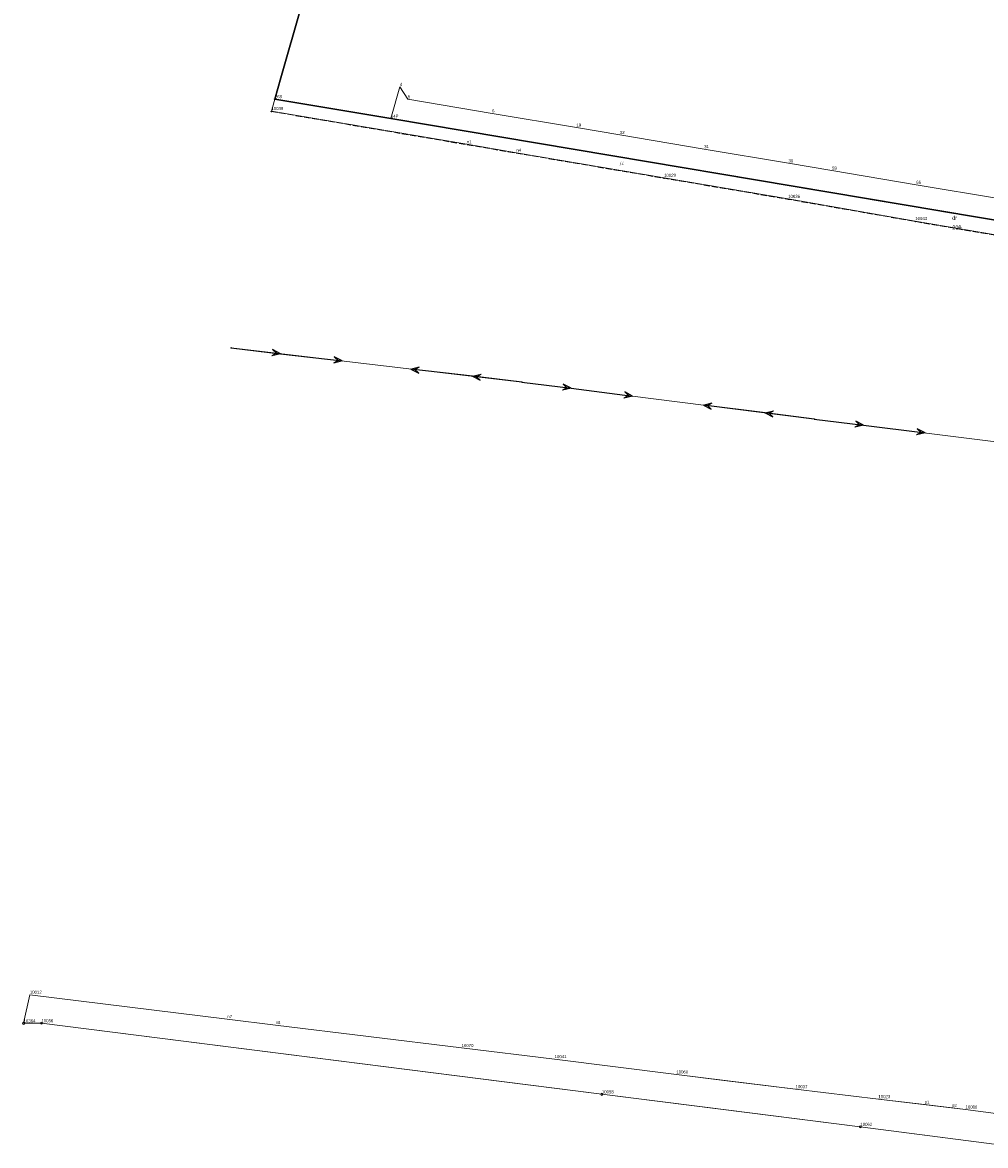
# Model space of a CAD drawing. Header units: metres. Extents: x 5548743 to 5556416, y 5707500 to 5714000.
# Tile 61 of 244: x 5554039 to 5554388, y 5709251 to 5709659. Entities that reach past the tile are written whole.
import ezdxf
from ezdxf.enums import TextEntityAlignment as Align

# ---------------------------------------------------------------- set-up
doc = ezdxf.new("R2010")
doc.units = ezdxf.units.M
for name, pattern in [('2.25_0.75', [3, 2.25, -0.75]), ('219-1000', [0]), ('suep_wn_1000', [0])]:
    doc.linetypes.add(name, pattern=pattern)
doc.layers.get('0').update_dxf_attribs({"color": 2, "lineweight": 5})
doc.styles.get("Standard").update_dxf_attribs({"font": 'Working1250', "width": 0.75})

# ---------------------------------------------------------------- blocks, each defined once
blk = doc.blocks.new('202')
at = {"color": 0, "linetype": 'Continuous', "lineweight": 0}
blk.add_circle((0, 0), 0.4, dxfattribs=at)
blk = doc.blocks.new('203')
at = {"linetype": 'Continuous', "lineweight": 0}
h = blk.add_hatch(color=0, dxfattribs=at)
edge = h.paths.add_edge_path()
edge.add_arc((0, 0), 0.09, 0, 360)
blk = doc.blocks.new('SUEP3')
at = {"color": 0, "linetype": 'Continuous'}
for p, q in [((0, 0), (18.004, 0)), ((18.004, 0), (15.004, 1.125)), ((15.004, 1.125), (16.504, 0)), ((18.004, 0), (15.004, -1.125)), ((16.504, 0), (15.004, -1.125)), ((18.004, 0), (40.504, 0)), ((40.504, 0), (37.504, 1.125)), ((37.504, 1.125), (39.004, 0)), ((40.504, 0), (37.504, -1.125)), ((39.004, 0), (37.504, -1.125))]:
    blk.add_line(p, q, dxfattribs=at)
blk = doc.blocks.new('PIKIETAW1891')
at = {"color": 0}
blk.add_circle((0, 0), 0.09, dxfattribs=at)

msp = doc.modelspace()

# ---------------------------------------------------------------- linework, layer by layer
at = {"layer": '216-obręb ewidencyjny', "color": 7, "linetype": 'CONTINUOUS', "lineweight": 25, "flags": 128}
for points in [[(5555256.15, 5709556.47), (5555010.66, 5709588.18), (5555014.08, 5709614.94), (5555004.95, 5709615.36), (5555002.58, 5709615.56), (5554879.17, 5709626.54), (5554702.25, 5709646.33), (5554701.94, 5709646.42), (5554667.79, 5709656.98), (5554640.74, 5709652.53), (5554641.5, 5709658.27), (5554621.17, 5709654.39), (5554605.07, 5709652.74), (5554608.31, 5709640.8), (5554611.39, 5709625), (5554614.84, 5709593.51), (5554621.43, 5709559.47), (5554623.68, 5709547.83), (5554172.37, 5709623.65), (5554130.29, 5709630.74), (5554132.49, 5709638.43), (5554139.83, 5709664.15)], [(5554139.83, 5709664.15), (5554132.49, 5709638.43), (5554130.29, 5709630.74), (5554172.37, 5709623.65), (5554623.68, 5709547.83), (5554621.43, 5709559.47), (5554614.84, 5709593.51), (5554611.39, 5709625), (5554608.31, 5709640.8), (5554605.07, 5709652.74), (5554621.17, 5709654.39), (5554641.5, 5709658.27), (5554640.74, 5709652.53), (5554667.79, 5709656.98), (5554701.94, 5709646.42), (5554702.25, 5709646.33), (5554879.17, 5709626.54), (5555002.58, 5709615.56), (5555004.95, 5709615.36), (5555014.08, 5709614.94), (5555010.66, 5709588.18), (5555256.15, 5709556.47)]]:
    msp.add_lwpolyline(points, dxfattribs=at)
at = {"layer": '217-kontur klasyfikacyjny', "color": 3, "linetype": 'CONTINUOUS', "lineweight": 18, "flags": 128}
for points in [[(5554139.83, 5709664.15), (5554132.49, 5709638.43)], [(5554132.49, 5709638.43), (5554130.29, 5709630.74)], [(5554130.29, 5709630.74), (5554172.37, 5709623.65)], [(5554172.37, 5709623.65), (5554497.19, 5709569.08)]]:
    msp.add_lwpolyline(points, dxfattribs=at)
at = {"layer": '218-kontur użytku gruntowego', "color": 3, "linetype": 'CONTINUOUS', "lineweight": 18, "flags": 128}
for points in [[(5554139.83, 5709664.15), (5554132.49, 5709638.43)], [(5554132.49, 5709638.43), (5554130.29, 5709630.74)], [(5554130.29, 5709630.74), (5554129.06, 5709626.4)], [(5554172.37, 5709623.65), (5554130.29, 5709630.74)], [(5554130.29, 5709630.74), (5554172.37, 5709623.65)], [(5554129.06, 5709626.4), (5554199.91, 5709614.35)], [(5554497.19, 5709569.08), (5554172.37, 5709623.65)], [(5554172.37, 5709623.65), (5554497.19, 5709569.08)], [(5554199.91, 5709614.35), (5554217.91, 5709611.29)], [(5554217.91, 5709611.29), (5554271.46, 5709602.19)], [(5554271.46, 5709602.19), (5554307.83, 5709596.02)], [(5554307.83, 5709596.02), (5554316.46, 5709594.56)], [(5554316.46, 5709594.56), (5554362.53, 5709586.51)], [(5554362.53, 5709586.51), (5554391.59, 5709581.51)], [(5554041.47, 5709305.9), (5554039.19, 5709295.51)], [(5554113.07, 5709297.05), (5554041.47, 5709305.9)], [(5554039.19, 5709295.51), (5554045.68, 5709295.56)], [(5554045.68, 5709295.56), (5554221.1, 5709273.28)], [(5554130.6, 5709294.89), (5554113.07, 5709297.05)], [(5554198.02, 5709286.56), (5554130.6, 5709294.89)], [(5554231.76, 5709282.54), (5554198.02, 5709286.56)], [(5554275.9, 5709276.96), (5554231.76, 5709282.54)], [(5554294.15, 5709274.71), (5554275.9, 5709276.96)], [(5554319.12, 5709271.64), (5554294.15, 5709274.71)], [(5554221.1, 5709273.28), (5554248.89, 5709269.76)], [(5554349.16, 5709268.02), (5554319.12, 5709271.64)], [(5554248.89, 5709269.76), (5554286.34, 5709265.04)], [(5554380.75, 5709264.25), (5554349.16, 5709268.02)], [(5554286.34, 5709265.04), (5554342.61, 5709257.96)], [(5554433.02, 5709257.41), (5554380.75, 5709264.25)], [(5554342.61, 5709257.96), (5554350.02, 5709256.99)], [(5554350.02, 5709256.99), (5554357.6, 5709256.01)], [(5554357.6, 5709256.01), (5554394.85, 5709251.18)]]:
    msp.add_lwpolyline(points, dxfattribs=at)
at = {"layer": '219-działka ewidencyjna', "color": 7, "linetype": '219-1000', "lineweight": 18, "flags": 128}
for points in [[(5554172.37, 5709623.65), (5554175.66, 5709635.19)], [(5554175.66, 5709635.19), (5554178.51, 5709630.7)], [(5554130.29, 5709630.74), (5554129.06, 5709626.4)], [(5554130.29, 5709630.74), (5554172.37, 5709623.65)], [(5554178.51, 5709630.7), (5554209.07, 5709625.55)], [(5554129.06, 5709626.4), (5554199.91, 5709614.35)], [(5554209.07, 5709625.55), (5554239.64, 5709620.41)], [(5554172.37, 5709623.65), (5554623.68, 5709547.83)], [(5554239.64, 5709620.41), (5554255.42, 5709617.75)], [(5554255.42, 5709617.75), (5554285.99, 5709612.61)], [(5554199.91, 5709614.35), (5554217.91, 5709611.29)], [(5554285.99, 5709612.61), (5554316.56, 5709607.46)], [(5554271.46, 5709602.19), (5554217.91, 5709611.29)], [(5554316.56, 5709607.46), (5554332.33, 5709604.8)], [(5554332.33, 5709604.8), (5554362.9, 5709599.66)], [(5554271.46, 5709602.19), (5554316.46, 5709594.56)], [(5554362.9, 5709599.66), (5554393.47, 5709594.51)], [(5554316.46, 5709594.56), (5554362.53, 5709586.51)], [(5554362.53, 5709586.51), (5554391.59, 5709581.51)], [(5554039.19, 5709295.51), (5554041.47, 5709305.9)], [(5554041.47, 5709305.9), (5554113.07, 5709297.05)], [(5554039.19, 5709295.51), (5554045.68, 5709295.56)], [(5554045.68, 5709295.56), (5554248.89, 5709269.76)], [(5554113.07, 5709297.05), (5554130.6, 5709294.89)], [(5554198.02, 5709286.56), (5554130.6, 5709294.89)], [(5554198.02, 5709286.56), (5554231.76, 5709282.54)], [(5554231.76, 5709282.54), (5554275.9, 5709276.96)], [(5554275.9, 5709276.96), (5554319.12, 5709271.64)], [(5554319.12, 5709271.64), (5554349.16, 5709268.02)], [(5554248.89, 5709269.76), (5554342.61, 5709257.96)], [(5554349.16, 5709268.02), (5554365.93, 5709266.02)], [(5554365.93, 5709266.02), (5554375.86, 5709264.83)], [(5554380.75, 5709264.25), (5554375.86, 5709264.83)], [(5554380.75, 5709264.25), (5554433.02, 5709257.41)], [(5554342.61, 5709257.96), (5554394.85, 5709251.18)]]:
    msp.add_lwpolyline(points, dxfattribs=at)
at = {"layer": 'jezdnia', "color": 7, "linetype": '2.25_0.75', "lineweight": 18, "flags": 128}
msp.add_lwpolyline([(5554129.07, 5709626.24), (5554271.48, 5709602.01), (5554316.49, 5709594.38), (5554362.56, 5709586.32), (5554391.63, 5709581.32), (5554443.2, 5709572.43), (5554471.95, 5709567.31), (5554624.93, 5709541.12), (5554623.75, 5709547.62), (5554584.25, 5709554.27), (5554497.11, 5709568.95), (5554130.29, 5709630.74)], close=True, dxfattribs=at)
at = {"layer": 'przewód elektroenergetyczny wysokiego napięcia', "color": 1, "linetype": 'suep_wn_1000', "lineweight": 18, "flags": 128}
for points in [[(5554114.48, 5709540.5), (5554219.84, 5709528.11)], [(5554219.84, 5709528.11), (5554325.91, 5709514.7)], [(5554325.91, 5709514.7), (5554432.45, 5709501.36)]]:
    msp.add_lwpolyline(points, dxfattribs=at)

# ---------------------------------------------------------------- block references
at = {"layer": '202-punkt graniczny', "color": 7, "linetype": 'CONTINUOUS', "lineweight": 18}
for p in [(5554039.19, 5709295.51), (5554045.68, 5709295.56), (5554248.89, 5709269.76), (5554342.61, 5709257.96)]:
    msp.add_blockref('202', p, dxfattribs=at)
at = {"layer": '203-punkt graniczny', "color": 7, "linetype": 'CONTINUOUS', "lineweight": 18}
for p in [(5554175.66, 5709635.19), (5554130.29, 5709630.74), (5554178.51, 5709630.7), (5554129.06, 5709626.4), (5554209.07, 5709625.55), (5554172.37, 5709623.65), (5554239.64, 5709620.41), (5554255.42, 5709617.75), (5554199.91, 5709614.35), (5554285.99, 5709612.61), (5554217.91, 5709611.29), (5554316.56, 5709607.46), (5554332.33, 5709604.8), (5554271.46, 5709602.19), (5554362.9, 5709599.66), (5554316.46, 5709594.56), (5554362.53, 5709586.51), (5554041.47, 5709305.9), (5554113.07, 5709297.05), (5554130.6, 5709294.89), (5554198.02, 5709286.56), (5554231.76, 5709282.54), (5554275.9, 5709276.96), (5554319.12, 5709271.64), (5554349.16, 5709268.02), (5554365.93, 5709266.02), (5554375.86, 5709264.83), (5554380.75, 5709264.25)]:
    msp.add_blockref('203', p, dxfattribs=at)
at = {"layer": 'przewód elektroenergetyczny wysokiego napięcia', "color": 1, "linetype": 'CONTINUOUS', "lineweight": 18}
for p, rotation in [((5554114.48, 5709540.5), 353.293), ((5554219.84, 5709528.11), 173.293), ((5554219.84, 5709528.11), 352.795), ((5554325.91, 5709514.7), 172.795), ((5554325.91, 5709514.7), 352.863)]:
    msp.add_blockref('SUEP3', p, dxfattribs=dict(at, rotation=rotation))
at = {"layer": 'Punkt roboczy BDOT GESUT K1', "color": 6, "linetype": 'CONTINUOUS', "lineweight": 18}
for p in [(5554130.29, 5709630.74), (5554129.07, 5709626.24), (5554271.48, 5709602.01), (5554316.49, 5709594.38), (5554362.56, 5709586.32), (5554114.48, 5709540.5), (5554219.84, 5709528.11), (5554325.91, 5709514.7)]:
    msp.add_blockref('PIKIETAW1891', p, dxfattribs=at)

# ---------------------------------------------------------------- texts
at = {"layer": '202-punkt graniczny-Atr103', "color": 7, "width": 0.9}
for s, p in [('10364', (5554039.19, 5709295.51)), ('10364', (5554039.19, 5709295.51)), ('10050', (5554045.68, 5709295.56)), ('10050', (5554045.68, 5709295.56)), ('10058', (5554248.89, 5709269.76)), ('10058', (5554248.89, 5709269.76)), ('10062', (5554342.61, 5709257.96)), ('10062', (5554342.61, 5709257.96))]:
    msp.add_text(s, height=1.125, dxfattribs=at).set_placement(p, align=Align.BOTTOM_LEFT)
at = {"layer": '203-punkt graniczny-Atr103', "color": 7, "width": 0.9}
for s, p in [('4', (5554175.66, 5709635.19)), ('4', (5554175.66, 5709635.19)), ('268', (5554130.29, 5709630.74)), ('268', (5554130.29, 5709630.74)), ('5', (5554178.51, 5709630.7)), ('5', (5554178.51, 5709630.7)), ('10039', (5554129.06, 5709626.4)), ('10039', (5554129.06, 5709626.4)), ('14P', (5554172.37, 5709623.65)), ('14P', (5554172.37, 5709623.65)), ('6', (5554209.07, 5709625.55)), ('6', (5554209.07, 5709625.55)), ('19', (5554239.64, 5709620.41)), ('19', (5554239.64, 5709620.41)), ('32', (5554255.42, 5709617.75)), ('32', (5554255.42, 5709617.75)), ('n1', (5554199.91, 5709614.35)), ('n1', (5554199.91, 5709614.35)), ('n4', (5554217.91, 5709611.29)), ('n4', (5554217.91, 5709611.29)), ('31', (5554285.99, 5709612.61)), ('31', (5554285.99, 5709612.61)), ('30', (5554316.56, 5709607.46)), ('30', (5554316.56, 5709607.46)), ('58', (5554332.33, 5709604.8)), ('58', (5554332.33, 5709604.8)), ('10029', (5554271.46, 5709602.19)), ('10029', (5554271.46, 5709602.19)), ('66', (5554362.9, 5709599.66)), ('66', (5554362.9, 5709599.66)), ('10036', (5554316.46, 5709594.56)), ('10036', (5554316.46, 5709594.56)), ('10033', (5554362.53, 5709586.51)), ('10033', (5554362.53, 5709586.51)), ('10012', (5554041.47, 5709305.9)), ('10012', (5554041.47, 5709305.9)), ('n7', (5554113.07, 5709297.05)), ('n7', (5554113.07, 5709297.05)), ('n8', (5554130.6, 5709294.89)), ('n8', (5554130.6, 5709294.89)), ('10070', (5554198.02, 5709286.56)), ('10070', (5554198.02, 5709286.56)), ('10041', (5554231.76, 5709282.54)), ('10041', (5554231.76, 5709282.54)), ('10060', (5554275.9, 5709276.96)), ('10060', (5554275.9, 5709276.96)), ('10037', (5554319.12, 5709271.64)), ('10037', (5554319.12, 5709271.64)), ('10023', (5554349.16, 5709268.02)), ('10023', (5554349.16, 5709268.02)), ('p1', (5554365.93, 5709266.02)), ('p1', (5554365.93, 5709266.02)), ('p2', (5554375.86, 5709264.83)), ('p2', (5554375.86, 5709264.83)), ('10006', (5554380.75, 5709264.25)), ('10006', (5554380.75, 5709264.25))]:
    msp.add_text(s, height=1.125, dxfattribs=at).set_placement(p, align=Align.BOTTOM_LEFT)
at = {"layer": '210-oznaczenie konturu użytku gruntowego', "color": 3, "linetype": 'CONTINUOUS', "lineweight": 18, "width": 0.79}
msp.add_text('dr', height=1.5, dxfattribs=at).set_placement((5554375.93, 5709586.9))
at = {"layer": '211-numer działki ewidencyjnej', "color": 7, "linetype": 'CONTINUOUS', "lineweight": 18, "width": 0.79}
msp.add_text('209', height=1.5, dxfattribs=at).set_placement((5554375.98, 5709584.9), align=Align.TOP_LEFT)
at = {"layer": 'jezdnia-Atr17', "color": 7, "width": 0.9}
msp.add_text('j.i.', height=1.125, rotation=349.037, dxfattribs=at).set_placement((5554255.47, 5709607.04))

doc.saveas('drawing.dxf')
